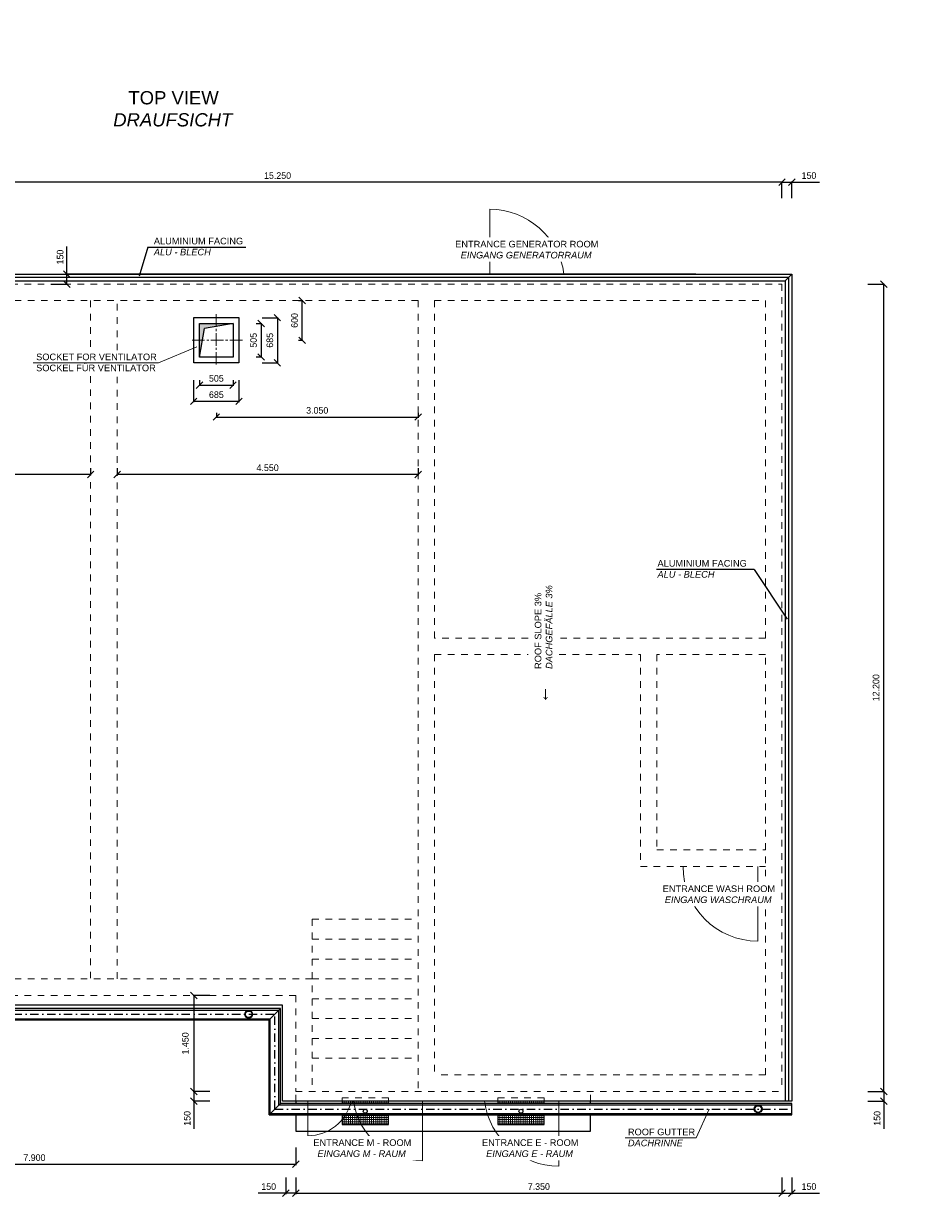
# Model space of a CAD drawing. Header units: millimetres. Extents: x -2065 to 128713, y -54195 to 32418.
# Tile 39 of 61: x 40539 to 54221, y -3039 to 14688. Entities that reach past the tile are written whole.
import ezdxf

# ---------------------------------------------------------------- set-up
doc = ezdxf.new("R2010")
doc.units = ezdxf.units.MM
for name, pattern in [('DASHDOT', [25.4, 12.7, -6.35, 0, -6.35]), ('JIS_02_1.0', [2, 1, -1]), ('MITTE2', [28.575, 19.05, -3.175, 3.175, -3.175])]:
    doc.linetypes.add(name, pattern=pattern)
doc.layers.add('Bemaßung', color=7, linetype='Continuous', lineweight=9)
doc.layers.add('Beschriftung', color=7, linetype='Continuous')
doc.layers.add('POL_Bema', color=7, linetype='Continuous')
doc.styles.add('LBB3.5M1000', font='isocp.shx', dxfattribs={"height": 3.5})
doc.dimstyles.new('DIN', dxfattribs={"dimtxt": 2.5, "dimasz": 2.5, "dimexe": 1.25, "dimexo": 0.625, "dimtad": 1, "dimtih": 1, "dimdec": 4, "dimdsep": 46, "dimlunit": 6, "dimtxsty": 'Standard', "dimcen": 2.5, "dimadec": 0, "dimazin": 0, "dimtfac": 1, "dimtdec": 4, "dimtmove": 0, "dimatfit": 3, "dimfxl": 0, "dimtvp": 1, "dimtolj": 1, "dimtzin": 0, "dimarcsym": 0})

# ---------------------------------------------------------------- blocks, each defined once
blk = doc.blocks.new('_Oblique')
at = {"layer": 'POL_Bema', "color": 0, "lineweight": -2}
blk.add_line((-0.5, -0.5), (0.5, 0.5), dxfattribs=at)
blk = doc.blocks.new('*D273')
at = {"layer": 'Bemaßung', "color": 0, "lineweight": -2, "transparency": 16777216}
for p, q in [((36755, 12050), (36755, 12302)), ((52005, 12289), (36755, 12289)), ((52005, 12050), (52005, 12302))]:
    blk.add_line(p, q, dxfattribs=at)
at = {"layer": 'DEFPOINTS', "color": 0, "transparency": 16777216}
for p in [(36755, 12289), (36755, 10750), (52005, 10750)]:
    blk.add_point(p, dxfattribs=at)
at = {"layer": 'Bemaßung', "color": 0, "lineweight": -2, "transparency": 16777216, "xscale": 100, "yscale": 100, "zscale": 100, "rotation": 180}
blk.add_blockref('_Oblique', (36755, 12289), dxfattribs=at)
at = {"layer": 'Bemaßung', "color": 0, "lineweight": -2, "transparency": 16777216, "xscale": 100, "yscale": 100, "zscale": 100}
blk.add_blockref('_Oblique', (52005, 12289), dxfattribs=at)
at = {"layer": 'Bemaßung', "color": 0, "transparency": 16777216, "insert": (44380, 12389), "char_height": 100, "attachment_point": 5}
blk.add_mtext('\\A1;15.250', dxfattribs=at)
blk = doc.blocks.new('*D274')
at = {"layer": 'Bemaßung', "color": 0, "lineweight": -2, "transparency": 16777216}
for p, q in [((53305, 10750), (53556, 10750)), ((53544, -1450), (53544, 10750)), ((53305, -1450), (53556, -1450))]:
    blk.add_line(p, q, dxfattribs=at)
at = {"layer": 'DEFPOINTS', "color": 0, "transparency": 16777216}
for p in [(52005, 10750), (53544, 10750), (52005, -1450)]:
    blk.add_point(p, dxfattribs=at)
at = {"layer": 'Bemaßung', "color": 0, "lineweight": -2, "transparency": 16777216, "xscale": 100, "yscale": 100, "zscale": 100}
for p, rotation in [((53544, 10750), 90), ((53544, -1450), 270)]:
    blk.add_blockref('_Oblique', p, dxfattribs=dict(at, rotation=rotation))
at = {"layer": 'Bemaßung', "color": 0, "transparency": 16777216, "insert": (53427, 4650), "char_height": 100, "attachment_point": 5, "rotation": 90}
blk.add_mtext('\\A1;12.200', dxfattribs=at)
blk = doc.blocks.new('*D275')
at = {"layer": 'Bemaßung', "color": 0, "lineweight": -2, "transparency": 16777216}
for p, q in [((44655, -2750), (44655, -3002)), ((52005, -2750), (52005, -3002)), ((44655, -2989), (52005, -2989))]:
    blk.add_line(p, q, dxfattribs=at)
at = {"layer": 'DEFPOINTS', "color": 0, "transparency": 16777216}
for p in [(44655, -1450), (52005, -1450), (52005, -2989)]:
    blk.add_point(p, dxfattribs=at)
at = {"layer": 'Bemaßung', "color": 0, "lineweight": -2, "transparency": 16777216, "xscale": 100, "yscale": 100, "zscale": 100, "rotation": 180}
blk.add_blockref('_Oblique', (44655, -2989), dxfattribs=at)
at = {"layer": 'Bemaßung', "color": 0, "lineweight": -2, "transparency": 16777216, "xscale": 100, "yscale": 100, "zscale": 100}
blk.add_blockref('_Oblique', (52005, -2989), dxfattribs=at)
at = {"layer": 'Bemaßung', "color": 0, "transparency": 16777216, "insert": (48330, -2889), "char_height": 100, "attachment_point": 5}
blk.add_mtext('\\A1;7.350', dxfattribs=at)
blk = doc.blocks.new('*D276')
at = {"layer": 'Bemaßung', "color": 0, "lineweight": -2, "transparency": 16777216}
for p, q in [((43355, 0), (43103, 0)), ((43115, 0), (43115, -1450)), ((43355, -1450), (43103, -1450))]:
    blk.add_line(p, q, dxfattribs=at)
at = {"layer": 'DEFPOINTS', "color": 0, "transparency": 16777216}
for p in [(44655, 0), (43115, -1450), (44655, -1450)]:
    blk.add_point(p, dxfattribs=at)
at = {"layer": 'Bemaßung', "color": 0, "lineweight": -2, "transparency": 16777216, "xscale": 100, "yscale": 100, "zscale": 100}
for p, rotation in [((43115, 0), 90), ((43115, -1450), 270)]:
    blk.add_blockref('_Oblique', p, dxfattribs=dict(at, rotation=rotation))
at = {"layer": 'Bemaßung', "color": 0, "transparency": 16777216, "insert": (42987, -725), "char_height": 100, "attachment_point": 5, "rotation": 90}
blk.add_mtext('\\A1;1.450', dxfattribs=at)
blk = doc.blocks.new('*D279')
at = {"layer": 'Bemaßung', "color": 0, "lineweight": -2, "transparency": 16777216}
for p, q in [((52005, 12050), (52005, 12302)), ((52005, 12289), (52155, 12289)), ((52155, 12050), (52155, 12302)), ((52155, 12289), (52571, 12289))]:
    blk.add_line(p, q, dxfattribs=at)
at = {"layer": 'DEFPOINTS', "color": 0, "transparency": 16777216}
for p in [(52155, 12289), (52005, 10750), (52155, 10750)]:
    blk.add_point(p, dxfattribs=at)
at = {"layer": 'Bemaßung', "color": 0, "lineweight": -2, "transparency": 16777216, "xscale": 100, "yscale": 100, "zscale": 100, "rotation": 180}
blk.add_blockref('_Oblique', (52005, 12289), dxfattribs=at)
at = {"layer": 'Bemaßung', "color": 0, "lineweight": -2, "transparency": 16777216, "xscale": 100, "yscale": 100, "zscale": 100}
blk.add_blockref('_Oblique', (52155, 12289), dxfattribs=at)
at = {"layer": 'Bemaßung', "color": 0, "transparency": 16777216, "insert": (52413, 12389), "char_height": 100, "attachment_point": 5}
blk.add_mtext('\\A1;150', dxfattribs=at)
blk = doc.blocks.new('*D280')
at = {"layer": 'Bemaßung', "color": 0, "lineweight": -2, "transparency": 16777216}
for p, q in [((41194, 10900), (41194, 11317)), ((50705, 10900), (41181, 10900)), ((41194, 10750), (41194, 10900)), ((40955, 10750), (41206, 10750))]:
    blk.add_line(p, q, dxfattribs=at)
at = {"layer": 'DEFPOINTS', "color": 0, "transparency": 16777216}
for p in [(41194, 10900), (52005, 10900), (39655, 10750)]:
    blk.add_point(p, dxfattribs=at)
at = {"layer": 'Bemaßung', "color": 0, "lineweight": -2, "transparency": 16777216, "xscale": 100, "yscale": 100, "zscale": 100}
for p, rotation in [((41194, 10900), 90), ((41194, 10750), 270)]:
    blk.add_blockref('_Oblique', p, dxfattribs=dict(at, rotation=rotation))
at = {"layer": 'Bemaßung', "color": 0, "transparency": 16777216, "insert": (41094, 11158), "char_height": 100, "attachment_point": 5, "rotation": 90}
blk.add_mtext('\\A1;150', dxfattribs=at)
blk = doc.blocks.new('*D281')
at = {"layer": 'Bemaßung', "color": 0, "lineweight": -2, "transparency": 16777216}
for p, q in [((53305, -1450), (53556, -1450)), ((53544, -1450), (53544, -1600)), ((53305, -1600), (53556, -1600)), ((53544, -1600), (53544, -2017))]:
    blk.add_line(p, q, dxfattribs=at)
at = {"layer": 'DEFPOINTS', "color": 0, "transparency": 16777216}
for p in [(52005, -1450), (52005, -1600), (53544, -1600)]:
    blk.add_point(p, dxfattribs=at)
at = {"layer": 'Bemaßung', "color": 0, "lineweight": -2, "transparency": 16777216, "xscale": 100, "yscale": 100, "zscale": 100}
for p, rotation in [((53544, -1450), 90), ((53544, -1600), 270)]:
    blk.add_blockref('_Oblique', p, dxfattribs=dict(at, rotation=rotation))
at = {"layer": 'Bemaßung', "color": 0, "transparency": 16777216, "insert": (53444, -1858), "char_height": 100, "attachment_point": 5, "rotation": 90}
blk.add_mtext('\\A1;150', dxfattribs=at)
blk = doc.blocks.new('*D282')
at = {"layer": 'Bemaßung', "color": 0, "lineweight": -2, "transparency": 16777216}
for p, q in [((52005, -2750), (52005, -3002)), ((52155, -2750), (52155, -3002)), ((52005, -2989), (52155, -2989)), ((52155, -2989), (52571, -2989))]:
    blk.add_line(p, q, dxfattribs=at)
at = {"layer": 'DEFPOINTS', "color": 0, "transparency": 16777216}
for p in [(52005, -1450), (52155, -1450), (52155, -2989)]:
    blk.add_point(p, dxfattribs=at)
at = {"layer": 'Bemaßung', "color": 0, "lineweight": -2, "transparency": 16777216, "xscale": 100, "yscale": 100, "zscale": 100, "rotation": 180}
blk.add_blockref('_Oblique', (52005, -2989), dxfattribs=at)
at = {"layer": 'Bemaßung', "color": 0, "lineweight": -2, "transparency": 16777216, "xscale": 100, "yscale": 100, "zscale": 100}
blk.add_blockref('_Oblique', (52155, -2989), dxfattribs=at)
at = {"layer": 'Bemaßung', "color": 0, "transparency": 16777216, "insert": (52413, -2889), "char_height": 100, "attachment_point": 5}
blk.add_mtext('\\A1;150', dxfattribs=at)
blk = doc.blocks.new('*D283')
at = {"layer": 'Bemaßung', "color": 0, "lineweight": -2, "transparency": 16777216}
for p, q in [((44505, -2750), (44505, -3002)), ((44655, -2750), (44655, -3002)), ((44505, -2989), (44088, -2989)), ((44655, -2989), (44505, -2989))]:
    blk.add_line(p, q, dxfattribs=at)
at = {"layer": 'DEFPOINTS', "color": 0, "transparency": 16777216}
for p in [(44505, -1450), (44655, -1450), (44505, -2989)]:
    blk.add_point(p, dxfattribs=at)
at = {"layer": 'Bemaßung', "color": 0, "lineweight": -2, "transparency": 16777216, "xscale": 100, "yscale": 100, "zscale": 100, "rotation": 180}
blk.add_blockref('_Oblique', (44505, -2989), dxfattribs=at)
at = {"layer": 'Bemaßung', "color": 0, "lineweight": -2, "transparency": 16777216, "xscale": 100, "yscale": 100, "zscale": 100}
blk.add_blockref('_Oblique', (44655, -2989), dxfattribs=at)
at = {"layer": 'Bemaßung', "color": 0, "transparency": 16777216, "insert": (44246, -2889), "char_height": 100, "attachment_point": 5}
blk.add_mtext('\\A1;150', dxfattribs=at)
blk = doc.blocks.new('*D284')
at = {"layer": 'Bemaßung', "color": 0, "lineweight": -2, "transparency": 16777216}
for p, q in [((43355, -1450), (43103, -1450)), ((43115, -1450), (43115, -1600)), ((43355, -1600), (43103, -1600)), ((43115, -1600), (43115, -2017))]:
    blk.add_line(p, q, dxfattribs=at)
at = {"layer": 'DEFPOINTS', "color": 0, "transparency": 16777216}
for p in [(44655, -1450), (43115, -1600), (44655, -1600)]:
    blk.add_point(p, dxfattribs=at)
at = {"layer": 'Bemaßung', "color": 0, "lineweight": -2, "transparency": 16777216, "xscale": 100, "yscale": 100, "zscale": 100}
for p, rotation in [((43115, -1450), 90), ((43115, -1600), 270)]:
    blk.add_blockref('_Oblique', p, dxfattribs=dict(at, rotation=rotation))
at = {"layer": 'Bemaßung', "color": 0, "transparency": 16777216, "insert": (43015, -1858), "char_height": 100, "attachment_point": 5, "rotation": 90}
blk.add_mtext('\\A1;150', dxfattribs=at)
blk = doc.blocks.new('*D285')
at = {"layer": 'Bemaßung', "color": 0, "lineweight": -2, "transparency": 16777216}
for p, q in [((43202, 9298), (43202, 9211)), ((43202, 9224), (43707, 9224)), ((43707, 9298), (43707, 9211))]:
    blk.add_line(p, q, dxfattribs=at)
at = {"layer": 'DEFPOINTS', "color": 0, "transparency": 16777216}
for p in [(43202, 9648), (43707, 9648), (43707, 9224)]:
    blk.add_point(p, dxfattribs=at)
at = {"layer": 'Bemaßung', "color": 0, "lineweight": -2, "transparency": 16777216, "xscale": 100, "yscale": 100, "zscale": 100, "rotation": 180}
blk.add_blockref('_Oblique', (43202, 9224), dxfattribs=at)
at = {"layer": 'Bemaßung', "color": 0, "lineweight": -2, "transparency": 16777216, "xscale": 100, "yscale": 100, "zscale": 100}
blk.add_blockref('_Oblique', (43707, 9224), dxfattribs=at)
at = {"layer": 'Bemaßung', "color": 0, "transparency": 16777216, "insert": (43455, 9324), "char_height": 100, "attachment_point": 5}
blk.add_mtext('\\A1;505', dxfattribs=at)
blk = doc.blocks.new('*D286')
at = {"layer": 'Bemaßung', "color": 0, "lineweight": -2, "transparency": 16777216}
for p, q in [((43112, 9298), (43112, 8965)), ((43797, 9298), (43797, 8965)), ((43112, 8978), (43797, 8978))]:
    blk.add_line(p, q, dxfattribs=at)
at = {"layer": 'DEFPOINTS', "color": 0, "transparency": 16777216}
for p in [(43112, 9648), (43797, 9648), (43797, 8978)]:
    blk.add_point(p, dxfattribs=at)
at = {"layer": 'Bemaßung', "color": 0, "lineweight": -2, "transparency": 16777216, "xscale": 100, "yscale": 100, "zscale": 100, "rotation": 180}
blk.add_blockref('_Oblique', (43112, 8978), dxfattribs=at)
at = {"layer": 'Bemaßung', "color": 0, "lineweight": -2, "transparency": 16777216, "xscale": 100, "yscale": 100, "zscale": 100}
blk.add_blockref('_Oblique', (43797, 8978), dxfattribs=at)
at = {"layer": 'Bemaßung', "color": 0, "transparency": 16777216, "insert": (43455, 9078), "char_height": 100, "attachment_point": 5}
blk.add_mtext('\\A1;685', dxfattribs=at)
blk = doc.blocks.new('*D287')
at = {"layer": 'Bemaßung', "color": 0, "lineweight": -2, "transparency": 16777216}
for p, q in [((44057, 10152), (44143, 10152)), ((44131, 10152), (44131, 9648)), ((44057, 9648), (44143, 9648))]:
    blk.add_line(p, q, dxfattribs=at)
at = {"layer": 'DEFPOINTS', "color": 0, "transparency": 16777216}
for p in [(43707, 10152), (43707, 9648), (44131, 9648)]:
    blk.add_point(p, dxfattribs=at)
at = {"layer": 'Bemaßung', "color": 0, "lineweight": -2, "transparency": 16777216, "xscale": 100, "yscale": 100, "zscale": 100}
for p, rotation in [((44131, 10152), 90), ((44131, 9648), 270)]:
    blk.add_blockref('_Oblique', p, dxfattribs=dict(at, rotation=rotation))
at = {"layer": 'Bemaßung', "color": 0, "transparency": 16777216, "insert": (44017, 9900), "char_height": 100, "attachment_point": 5, "rotation": 90}
blk.add_mtext('\\A1;505', dxfattribs=at)
blk = doc.blocks.new('*D288')
at = {"layer": 'Bemaßung', "color": 0, "lineweight": -2, "transparency": 16777216}
for p, q in [((44147, 10242), (44390, 10242)), ((44377, 10242), (44377, 9558)), ((44147, 9558), (44390, 9558))]:
    blk.add_line(p, q, dxfattribs=at)
at = {"layer": 'DEFPOINTS', "color": 0, "transparency": 16777216}
for p in [(43797, 10242), (43797, 9558), (44377, 9558)]:
    blk.add_point(p, dxfattribs=at)
at = {"layer": 'Bemaßung', "color": 0, "lineweight": -2, "transparency": 16777216, "xscale": 100, "yscale": 100, "zscale": 100}
for p, rotation in [((44377, 10242), 90), ((44377, 9558), 270)]:
    blk.add_blockref('_Oblique', p, dxfattribs=dict(at, rotation=rotation))
at = {"layer": 'Bemaßung', "color": 0, "transparency": 16777216, "insert": (44264, 9900), "char_height": 100, "attachment_point": 5, "rotation": 90}
blk.add_mtext('\\A1;685', dxfattribs=at)
blk = doc.blocks.new('*D289')
at = {"layer": 'Bemaßung', "color": 0, "lineweight": -2, "transparency": 16777216}
for p, q in [((44699, 10500), (44763, 10500)), ((44751, 9900), (44751, 10500)), ((44699, 9900), (44763, 9900))]:
    blk.add_line(p, q, dxfattribs=at)
at = {"layer": 'DEFPOINTS', "color": 0, "transparency": 16777216}
for p in [(43849, 10500), (44751, 10500), (43849, 9900)]:
    blk.add_point(p, dxfattribs=at)
at = {"layer": 'Bemaßung', "color": 0, "lineweight": -2, "transparency": 16777216, "xscale": 100, "yscale": 100, "zscale": 100}
for p, rotation in [((44751, 10500), 90), ((44751, 9900), 270)]:
    blk.add_blockref('_Oblique', p, dxfattribs=dict(at, rotation=rotation))
at = {"layer": 'Bemaßung', "color": 0, "transparency": 16777216, "insert": (44637, 10200), "char_height": 100, "attachment_point": 5, "rotation": 90}
blk.add_mtext('\\A1;600', dxfattribs=at)
blk = doc.blocks.new('*D290')
at = {"layer": 'Bemaßung', "color": 0, "lineweight": -2, "transparency": 16777216}
for p, q in [((43455, 8806), (43455, 8728)), ((43455, 8741), (46505, 8741)), ((46505, 8806), (46505, 8728))]:
    blk.add_line(p, q, dxfattribs=at)
at = {"layer": 'DEFPOINTS', "color": 0, "transparency": 16777216}
for p in [(43455, 9506), (46505, 9506), (46505, 8741)]:
    blk.add_point(p, dxfattribs=at)
at = {"layer": 'Bemaßung', "color": 0, "lineweight": -2, "transparency": 16777216, "xscale": 100, "yscale": 100, "zscale": 100, "rotation": 180}
blk.add_blockref('_Oblique', (43455, 8741), dxfattribs=at)
at = {"layer": 'Bemaßung', "color": 0, "lineweight": -2, "transparency": 16777216, "xscale": 100, "yscale": 100, "zscale": 100}
blk.add_blockref('_Oblique', (46505, 8741), dxfattribs=at)
at = {"layer": 'Bemaßung', "color": 0, "transparency": 16777216, "insert": (44980, 8841), "char_height": 100, "attachment_point": 5}
blk.add_mtext('\\A1;3.050', dxfattribs=at)
blk = doc.blocks.new('*D291')
at = {"layer": 'Bemaßung', "color": 0, "lineweight": -2, "transparency": 16777216}
for p, q in [((36755, -2300), (36755, -2564)), ((44655, -2300), (44655, -2564)), ((36755, -2552), (44655, -2552))]:
    blk.add_line(p, q, dxfattribs=at)
at = {"layer": 'DEFPOINTS', "color": 0, "transparency": 16777216}
for p in [(36755, 0), (44655, 0), (44655, -2552)]:
    blk.add_point(p, dxfattribs=at)
at = {"layer": 'Bemaßung', "color": 0, "lineweight": -2, "transparency": 16777216, "xscale": 100, "yscale": 100, "zscale": 100, "rotation": 180}
blk.add_blockref('_Oblique', (36755, -2552), dxfattribs=at)
at = {"layer": 'Bemaßung', "color": 0, "lineweight": -2, "transparency": 16777216, "xscale": 100, "yscale": 100, "zscale": 100}
blk.add_blockref('_Oblique', (44655, -2552), dxfattribs=at)
at = {"layer": 'Bemaßung', "color": 0, "transparency": 16777216, "insert": (40705, -2452), "char_height": 100, "attachment_point": 5}
blk.add_mtext('\\A1;7.900', dxfattribs=at)
blk = doc.blocks.new('*D379')
at = {"layer": 'Bemaßung', "color": 0, "lineweight": -2, "transparency": 16777216}
for p, q in [((37005, 7967), (37005, 7861)), ((41555, 7874), (37005, 7874)), ((41555, 7967), (41555, 7861))]:
    blk.add_line(p, q, dxfattribs=at)
at = {"layer": 'DEFPOINTS', "color": 0, "transparency": 16777216}
for p in [(37005, 8067), (41555, 8067), (37005, 7874)]:
    blk.add_point(p, dxfattribs=at)
at = {"layer": 'Bemaßung', "color": 0, "lineweight": -2, "transparency": 16777216, "xscale": 100, "yscale": 100, "zscale": 100, "rotation": 180}
blk.add_blockref('_Oblique', (37005, 7874), dxfattribs=at)
at = {"layer": 'Bemaßung', "color": 0, "lineweight": -2, "transparency": 16777216, "xscale": 100, "yscale": 100, "zscale": 100}
blk.add_blockref('_Oblique', (41555, 7874), dxfattribs=at)
at = {"layer": 'Bemaßung', "color": 0, "transparency": 16777216, "insert": (39280, 7974), "char_height": 100, "attachment_point": 5}
blk.add_mtext('\\A1;4.550', dxfattribs=at)
blk = doc.blocks.new('*D380')
at = {"layer": 'Bemaßung', "color": 0, "lineweight": -2, "transparency": 16777216}
for p, q in [((41955, 7967), (41955, 7861)), ((46505, 7874), (41955, 7874)), ((46505, 7967), (46505, 7861))]:
    blk.add_line(p, q, dxfattribs=at)
at = {"layer": 'DEFPOINTS', "color": 0, "transparency": 16777216}
for p in [(41955, 8067), (46505, 8067), (41955, 7874)]:
    blk.add_point(p, dxfattribs=at)
at = {"layer": 'Bemaßung', "color": 0, "lineweight": -2, "transparency": 16777216, "xscale": 100, "yscale": 100, "zscale": 100, "rotation": 180}
blk.add_blockref('_Oblique', (41955, 7874), dxfattribs=at)
at = {"layer": 'Bemaßung', "color": 0, "lineweight": -2, "transparency": 16777216, "xscale": 100, "yscale": 100, "zscale": 100}
blk.add_blockref('_Oblique', (46505, 7874), dxfattribs=at)
at = {"layer": 'Bemaßung', "color": 0, "transparency": 16777216, "insert": (44230, 7974), "char_height": 100, "attachment_point": 5}
blk.add_mtext('\\A1;4.550', dxfattribs=at)

msp = doc.modelspace()

# ---------------------------------------------------------------- hatches: boundary and pattern name
h = msp.add_hatch(color=256)
h.dxf.hatch_style = 1
h.paths.add_polyline_path([(43707.16886, 10152.5), (43454.66886, 10152.5), (43454.66886, 10107.97744)])
h.paths.add_polyline_path([(43454.66886, 10152.5), (43202.16886, 10152.5), (43202.16886, 9900), (43246.69142, 9900), (43277.86645, 10076.8024), (43454.66886, 10107.97744)])
h.paths.add_polyline_path([(43246.69142, 9900), (43202.16886, 9900), (43202.16886, 9647.5)])
at = {"lineweight": 13}
h = msp.add_hatch(dxfattribs=at)
h.set_pattern_fill('ANSI37', color=256, scale=10, angle=45)
h.set_pattern_definition([(90, (45704.67, -1750), (-31.75, 5e-15), []), (180, (45704.67, -1750), (-5e-15, -31.75), [])])
h.paths.add_polyline_path([(46054.66886, -1802.66597), (45354.66886, -1802.66597), (45354.66886, -1950), (46054.66886, -1950)])
h.paths.add_polyline_path([(45354.66886, -1631.31029), (46054.66886, -1631.31029), (46054.66886, -1600), (45354.66886, -1600)])
h = msp.add_hatch(dxfattribs=at)
h.set_pattern_fill('ANSI37', color=256, scale=10, angle=45)
h.set_pattern_definition([(90, (48059.67, -1750), (-31.75, 5e-15), []), (180, (48059.67, -1750), (-5e-15, -31.75), [])])
h.paths.add_polyline_path([(48409.66886, -1802.66597), (47709.66886, -1802.66597), (47709.66886, -1950), (48409.66886, -1950)])
h.paths.add_polyline_path([(47709.66886, -1631.31029), (48409.66886, -1631.31029), (48409.66886, -1600), (47709.66886, -1600)])

# ---------------------------------------------------------------- linework, layer by layer
at = {"color": 251, "lineweight": 5}
for p, q in [((47589.66886, 10900), (47589.66886, 11880)), ((51639.66886, 1950), (51639.66886, 820)), ((44839.66886, -1600), (44839.66886, -2120)), ((46569.66886, -1600), (46569.66886, -2500)), ((48629.66886, -1600), (48629.66886, -2580))]:
    msp.add_line(p, q, dxfattribs=at)
for p, q in [((36604.66886, 10900), (52154.66886, 10900)), ((52104.66886, 10850), (36654.66886, 10850)), ((52104.66886, 10850), (52104.66886, -1600)), ((52154.66886, 10900), (52154.66886, -1600)), ((36704.66886, 10800), (52054.66886, 10800)), ((52054.66886, 10800), (52054.66886, -1600)), ((43707.16886, 10152.5), (43277.86645, 10076.8024)), ((43202.16886, 9647.5), (43277.86645, 10076.8024)), ((44454.66886, -149.70205), (36604.66886, -149.70205)), ((44454.66886, -1600), (44454.66886, -149.70205)), ((36604.66886, -224.03534), (44399.03265, -224.03534)), ((36604.66886, -354.42107), (44268.64692, -354.42107)), ((44252.00289, -371.0651), (44423.35856, -199.70943)), ((44268.64692, -1786.02193), (44268.64692, -354.42107)), ((44399.03265, -1655.63621), (44399.03265, -224.03534)), ((44423.35856, -1631.31029), (44423.35856, -199.70943)), ((44252.00289, -1802.66597), (44252.00289, -371.0651)), ((44423.35856, -1631.31029), (44252.00289, -1802.66597)), ((44399.03265, -1655.63621), (52154.66886, -1655.63621)), ((52154.66886, -1600), (44454.66886, -1600)), ((52054.66886, -1600), (44604.66886, -1600)), ((44654.66886, -1600), (44654.66886, -1631.31029)), ((49109.66886, -1631.31029), (49109.66886, -1600)), ((44268.64692, -1786.02193), (52154.66886, -1786.02193)), ((44654.66886, -1802.66597), (44654.66886, -2050)), ((49109.66886, -2050), (49109.66886, -1802.66597)), ((44654.66886, -2050), (49109.66886, -2050))]:
    msp.add_line(p, q)
at = {"linetype": 'JIS_02_1.0', "lineweight": 18, "ltscale": 100}
for p, q in [((36754.66886, 10750), (52004.66886, 10750)), ((52004.66886, 10750), (52004.66886, -1450)), ((37004.66886, 10500), (46504.66886, 10500)), ((41554.66886, 10500), (41554.66886, 9749.11905)), ((41954.66886, 9749.11905), (41954.66886, 10500)), ((46504.66886, 10500), (46504.66886, -1450)), ((46754.66886, 10500), (46754.66886, 5400)), ((46754.66886, 10500), (51754.66886, 10500)), ((51754.66886, 10500), (51754.66886, 5400)), ((41554.66886, 9358.73579), (41554.66886, 250)), ((41954.66886, 250), (41954.66886, 9358.73579)), ((48167.48914, 5400), (46754.66886, 5400)), ((51754.66886, 5400), (48638.03786, 5400)), ((46754.66886, 5150), (48167.48914, 5150)), ((46754.66886, 5150), (46754.66886, -1200)), ((48638.03786, 5150), (49864.66886, 5150)), ((49864.66886, 5150), (49864.66886, 1950)), ((51754.66886, 5150), (50114.66886, 5150)), ((50114.66886, 5150), (50114.66886, 2200)), ((51754.66886, -1200), (51754.66886, 5150)), ((50114.66886, 2200), (51754.66886, 2200)), ((49864.66886, 1950), (51754.66886, 1950)), ((44904.66886, 1150), (44904.66886, -1450)), ((44904.66886, 1150), (46504.66886, 1150)), ((44904.66886, 850), (46504.66886, 850)), ((44904.66886, 550), (46504.66886, 550)), ((37004.66886, 250), (44904.66886, 250)), ((44904.66886, 250), (46504.66886, 250)), ((36754.66886, 0), (44654.66886, 0)), ((44654.66886, 0), (44654.66886, -1450)), ((44904.66886, -50), (46504.66886, -50)), ((44904.66886, -350), (46504.66886, -350)), ((44904.66886, -650), (46504.66886, -650)), ((44904.66886, -950), (46504.66886, -950)), ((51754.66886, -1200), (46754.66886, -1200)), ((44654.66886, -1450), (52004.66886, -1450)), ((44654.66886, -1600), (44654.66886, -1450)), ((45354.66886, -1600), (45354.66886, -1550)), ((45354.66886, -1550), (46054.66886, -1550)), ((46054.66886, -1550), (46054.66886, -1600)), ((47709.66886, -1600), (47709.66886, -1550)), ((47709.66886, -1550), (48409.66886, -1550)), ((48409.66886, -1550), (48409.66886, -1600)), ((49109.66886, -1600), (49109.66886, -1450))]:
    msp.add_line(p, q, dxfattribs=at)
at = {"linetype": 'MITTE2', "lineweight": 18, "ltscale": 10}
for p, q in [((43454.66886, 10294.43684), (43454.66886, 9505.56316)), ((43849.10569, 9900), (43060.23202, 9900))]:
    msp.add_line(p, q, dxfattribs=at)
at = {"linetype": 'DASHDOT', "ltscale": 10}
for p, q in [((36576.35806, -285.38727), (44337.68072, -285.38727)), ((44337.68072, -1716.98813), (44337.68072, -285.38727)), ((44337.68072, -1716.98813), (52193.69643, -1716.98813))]:
    msp.add_line(p, q, dxfattribs=at)
for points in [[(43112.16886, 10242.5), (43797.16886, 10242.5), (43797.16886, 9557.5), (43112.16886, 9557.5)], [(43202.16886, 10152.5), (43707.16886, 10152.5), (43707.16886, 9647.5), (43202.16886, 9647.5)]]:
    msp.add_lwpolyline(points, close=True)
for points in [[(44423.35856, -199.70943), (36604.66886, -199.70943), (36604.66886, -371.0651), (44252.00289, -371.0651)], [(44252.00289, -1802.66597), (52154.66886, -1802.66597), (52154.66886, -1631.31029), (44423.35856, -1631.31029)], [(45354.66886, -1600), (45354.66886, -1631.31029)], [(46054.66886, -1631.31029), (46054.66886, -1600)], [(47709.66886, -1600), (47709.66886, -1631.31029)], [(48409.66886, -1631.31029), (48409.66886, -1600)], [(45354.66886, -1802.66597), (45354.66886, -1950), (46054.66886, -1950), (46054.66886, -1802.66597)], [(47709.66886, -1802.66597), (47709.66886, -1950), (48409.66886, -1950), (48409.66886, -1802.66597)]]:
    msp.add_lwpolyline(points)
for centre, radius in [((43944.07811, -285.38727), 58.97615), ((43944.07811, -285.38727), 50), ((45704.66886, -1750), 30.15), ((48059.66886, -1750), 30.15), ((51644.07811, -1716.98813), 58.97615), ((51644.07811, -1716.98813), 50)]:
    msp.add_circle(centre, radius)
at = {"color": 251, "lineweight": 5}
for centre, radius, start, end in [((47589.66886, 10750), 1130, 7.628149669, 90), ((51639.66886, 1950), 1130, 180, 270), ((44839.66886, -1450), 670, 270, 347.062938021), ((46569.66886, -1450), 1050, 188.213210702, 270), ((48629.66886, -1450), 1130, 187.628149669, 270)]:
    msp.add_arc(centre, radius, start, end, dxfattribs=at)
at = {"layer": 'Beschriftung', "lineweight": 5}
for p, q in [((42581.08431, 9558.78849), (43158.21204, 9799.35024)), ((40688.36654, 9558.78849), (42581.08431, 9558.78849))]:
    msp.add_line(p, q, dxfattribs=at)
at = {"layer": 'Beschriftung'}
for q in [(50107.20226, 6435.72397), (52081.94669, 5685.12213)]:
    msp.add_line((51586.22521, 6435.72397), q, dxfattribs=at)

# ---------------------------------------------------------------- texts
at = {"color": 251, "lineweight": 5, "insert": (14925, -626.7036), "char_height": 100, "attachment_point": 1, "style": 'LBB3.5M1000'}
msp.add_mtext_dynamic_manual_height_columns('\\pi615.31;{\\fArial|b0|i0|c0|p34;DESK\\P\\pi288.71;SCHREIBTISCH}', width=1600, gutter_width=17.5, heights=[0], dxfattribs=at)
at = {"layer": 'Beschriftung', "attachment_point": 1, "style": 'LBB3.5M1000'}
for s, width, insert, char_height in [('\\pi94.352;{\\fArial|b0|i0|c0|p34;GROUND PLAN\\P\\pi274.78;\\fArial|b0|i1|c0|p34;GRUNDRISS}', 2200.1645238, (5399.52643, 14684.6482), 200), ('\\pi421.91;{\\fArial|b0|i0|c0|p34;TOP VIEW\\P\\pi192.85;\\fArial|b0|i1|c0|p34;DRAUFSICHT}', 2200.1645238, (41703.25882, 13665.6445), 200), ('{\\fArial|b0|i0|c0|p34;SOCKET FOR VENTILATOR\\PSOCKEL FÜR VENTILATOR}', 2471.4058999, (40730.93166, 9699.49159), 100), ('{\\fArial|b0|i0|c0|p34;ALUMINIUM FACING\\P\\fArial|b0|i1|c0|p34;ALU - BLECH}', 1395.2763858, (50123.50975, 6580.05362), 100)]:
    msp.add_mtext_dynamic_manual_height_columns(s, width=width, gutter_width=17.5, heights=[0], dxfattribs=dict(at, insert=insert, char_height=char_height))
at = {"layer": 'Beschriftung', "attachment_point": 1, "rotation": 90, "style": 'LBB3.5M1000'}
for s, width, insert, char_height in [('{\\fArial|b0|i0|c0|p34;ROOF SLOPE 3%\\P\\fArial|b0|i1|c0|p34;DACHGEFÄLLE 3%}', 1394.523492, (48267.98175, 4933.49479), 100), ('{\\fArial|b0|i0|c134|p34;←}', 295.0734938, (48279.53567, 4407.46419), 200)]:
    msp.add_mtext_dynamic_manual_height_columns(s, width=width, gutter_width=17.5, heights=[0], dxfattribs=dict(at, insert=insert, char_height=char_height))

# ---------------------------------------------------------------- dimensions: what is measured, and where the dimension line sits
at = {"layer": 'Bemaßung'}
for base, p1, p2, override, picture, middle in [((36754.66886, 12289.19254), (52004.66886, 10750), (36754.66886, 10750), {"dimscale": 10, "dimtxt": 10, "dimasz": 10, "dimexo": 130, "dimgap": 5, "dimdec": 2, "dimblk1": 'Oblique', "dimblk2": 'Oblique', "dimsah": 1, "dimtdec": 2, "dimtmove": 2}, '*D273', (44379.66886, 12389.19254)), ((52154.66886, 12289.19254), (52004.66886, 10750), (52154.66886, 10750), {"dimscale": 10, "dimtxt": 10, "dimasz": 10, "dimexo": 130, "dimgap": 5, "dimdec": 2, "dimblk1": 'Oblique', "dimblk2": 'Oblique', "dimsah": 1, "dimtdec": 2}, '*D279', (52413.00219, 12389.19254)), ((43797.16886, 8977.64857), (43112.16886, 9647.5), (43797.16886, 9647.5), {"dimscale": 10, "dimtxt": 10, "dimasz": 10, "dimexo": 35, "dimgap": 5, "dimdec": 2, "dimblk1": 'Oblique', "dimblk2": 'Oblique', "dimsah": 1, "dimtdec": 2, "dimtmove": 2}, '*D286', (43454.66886, 9077.64857)), ((43707.16886, 9223.79626), (43202.16886, 9647.5), (43707.16886, 9647.5), {"dimscale": 10, "dimtxt": 10, "dimasz": 10, "dimexo": 35, "dimgap": 5, "dimdec": 2, "dimblk1": 'Oblique', "dimblk2": 'Oblique', "dimsah": 1, "dimtdec": 2, "dimtmove": 2}, '*D285', (43454.66886, 9323.79626)), ((46504.66886, 8740.65953), (43454.66886, 9505.56316), (46504.66886, 9505.56316), {"dimscale": 10, "dimtxt": 10, "dimasz": 10, "dimexo": 70, "dimgap": 5, "dimdec": 2, "dimblk1": 'Oblique', "dimblk2": 'Oblique', "dimsah": 1, "dimtdec": 2, "dimtmove": 2}, '*D290', (44979.66886, 8840.65953)), ((37004.66886, 7873.89538), (41554.66886, 8067.19171), (37004.66886, 8067.19171), {"dimscale": 10, "dimtxt": 10, "dimasz": 10, "dimexo": 10, "dimgap": 5, "dimdec": 2, "dimblk1": 'Oblique', "dimblk2": 'Oblique', "dimsah": 1, "dimtdec": 2, "dimtmove": 2}, '*D379', (39279.66886, 7973.89538)), ((41954.66886, 7873.89538), (46504.66886, 8067.19171), (41954.66886, 8067.19171), {"dimscale": 10, "dimtxt": 10, "dimasz": 10, "dimexo": 10, "dimgap": 5, "dimdec": 2, "dimblk1": 'Oblique', "dimblk2": 'Oblique', "dimsah": 1, "dimtdec": 2, "dimtmove": 2}, '*D380', (44229.66886, 7973.89538)), ((44654.66886, -2551.76398), (36754.66886, 0), (44654.66886, 0), {"dimscale": 10, "dimtxt": 10, "dimasz": 10, "dimexo": 230, "dimgap": 5, "dimdec": 2, "dimblk1": 'Oblique', "dimblk2": 'Oblique', "dimsah": 1, "dimtdec": 2, "dimtmove": 2}, '*D291', (40704.66886, -2451.76398)), ((44504.66886, -2989.19254), (44654.66886, -1450), (44504.66886, -1450), {"dimscale": 10, "dimtxt": 10, "dimasz": 10, "dimexo": 130, "dimgap": 5, "dimdec": 2, "dimblk1": 'Oblique', "dimblk2": 'Oblique', "dimsah": 1, "dimtdec": 2}, '*D283', (44246.33552, -2889.19254)), ((52004.66886, -2989.19254), (44654.66886, -1450), (52004.66886, -1450), {"dimscale": 10, "dimtxt": 10, "dimasz": 10, "dimexo": 130, "dimgap": 5, "dimdec": 2, "dimblk1": 'Oblique', "dimblk2": 'Oblique', "dimsah": 1, "dimtdec": 2, "dimtmove": 2}, '*D275', (48329.66886, -2889.19254)), ((52154.66886, -2989.19254), (52004.66886, -1450), (52154.66886, -1450), {"dimscale": 10, "dimtxt": 10, "dimasz": 10, "dimexo": 130, "dimgap": 5, "dimdec": 2, "dimblk1": 'Oblique', "dimblk2": 'Oblique', "dimsah": 1, "dimtdec": 2}, '*D282', (52413.00219, -2889.19254))]:
    dim = msp.add_linear_dim(base=base, p1=p1, p2=p2, dimstyle='DIN', override=override, dxfattribs=at)
    dim.commit()
    dim.dimension.update_dxf_attribs({"geometry": picture, "text_midpoint": middle})
for base, p1, p2, picture, middle in [((41193.86139, 10900), (39654.66886, 10750), (52004.66886, 10900), '*D280', (41093.86139, 11158.33333)), ((43115.47632, -1600), (44654.66886, -1450), (44654.66886, -1600), '*D284', (43015.47632, -1858.33333)), ((53543.86139, -1600), (52004.66886, -1450), (52004.66886, -1600), '*D281', (53443.86139, -1858.33333))]:
    dim = msp.add_linear_dim(base=base, p1=p1, p2=p2, angle=90, dimstyle='DIN', override={"dimscale": 10, "dimtxt": 10, "dimasz": 10, "dimexo": 130, "dimgap": 5, "dimdec": 2, "dimblk1": 'Oblique', "dimblk2": 'Oblique', "dimsah": 1, "dimtdec": 2}, dxfattribs=at)
    dim.commit()
    dim.dimension.update_dxf_attribs({"geometry": picture, "text_midpoint": middle})
for base, p1, p2, override, picture, middle in [((53543.86139, 10750), (52004.66886, -1450), (52004.66886, 10750), {"dimscale": 10, "dimtxt": 10, "dimasz": 10, "dimexo": 130, "dimgap": 5, "dimdec": 2, "dimblk1": 'Oblique', "dimblk2": 'Oblique', "dimsah": 1, "dimtdec": 2, "dimtmove": 2}, '*D274', (53427.0924, 4650)), ((44750.5604, 10500), (43849.10569, 9900), (43849.10569, 10500), {"dimscale": 10, "dimtxt": 10, "dimasz": 10, "dimexo": 85, "dimgap": 5, "dimdec": 2, "dimblk1": 'Oblique', "dimblk2": 'Oblique', "dimsah": 1, "dimtdec": 2, "dimtmove": 2}, '*D289', (44636.92864, 10200)), ((44377.02029, 9557.5), (43797.16886, 10242.5), (43797.16886, 9557.5), {"dimscale": 10, "dimtxt": 10, "dimasz": 10, "dimexo": 35, "dimgap": 5, "dimdec": 2, "dimblk1": 'Oblique', "dimblk2": 'Oblique', "dimsah": 1, "dimtdec": 2, "dimtmove": 2}, '*D288', (44263.93654, 9900)), ((44130.8726, 9647.5), (43707.16886, 10152.5), (43707.16886, 9647.5), {"dimscale": 10, "dimtxt": 10, "dimasz": 10, "dimexo": 35, "dimgap": 5, "dimdec": 2, "dimblk1": 'Oblique', "dimblk2": 'Oblique', "dimsah": 1, "dimtdec": 2, "dimtmove": 2}, '*D287', (44016.69115, 9900)), ((43115.47632, -1450), (44654.66886, 0), (44654.66886, -1450), {"dimscale": 10, "dimtxt": 10, "dimasz": 10, "dimexo": 130, "dimgap": 5, "dimdec": 2, "dimblk1": 'Oblique', "dimblk2": 'Oblique', "dimsah": 1, "dimtdec": 2, "dimtmove": 2}, '*D276', (42987.26001, -725))]:
    dim = msp.add_linear_dim(base=base, p1=p1, p2=p2, angle=90, dimstyle='DIN', override=override, dxfattribs=at)
    dim.commit()
    dim.dimension.update_dxf_attribs({"geometry": picture, "text_midpoint": middle, "dimtype": 160})

# ---------------------------------------------------------------- next in the draw order: texts
at = {"layer": 'Beschriftung', "char_height": 100, "attachment_point": 1, "style": 'LBB3.5M1000', "bg_fill": 3, "box_fill_scale": 1.5, "bg_fill_color": 256, "bg_fill_transparency": 0}
for s, width, insert in [('\\pi24.171;{\\fArial|b0|i0|c0|p34;EMERGENCY EXIT\\P\\pi149.58;\\fArial|b0|i1|c0|p34;NOTAUSGANG}', 1284.222068, (38025.21076, 11403.85835)), ('\\pi29.001;{\\fArial|b0|i0|c0|p34;ENTRANCE WASH ROOM\\P\\pi61.266;\\fArial|b0|i1|c0|p34;EINGANG WASCHRAUM}', 1736.1062222, (50172.54392, 1662.17726)), ('\\pi61.77;{\\fArial|b0|i0|c0|p34;ENTRANCE M - ROOM\\P\\pi125.07;\\fArial|b0|i1|c0|p34;EINGANG M - RAUM}', 1584.2499474, (44858.48322, -2174.53137))]:
    msp.add_mtext_dynamic_manual_height_columns(s, width=width, gutter_width=17.5, heights=[0], dxfattribs=dict(at, insert=insert))

# ---------------------------------------------------------------- next in the draw order: linework, layer by layer
at = {"layer": 'Beschriftung'}
for q in [(42290.72587, 10870.45664), (43898.43319, 11305.68473)]:
    msp.add_line((42419.41024, 11305.68473), q, dxfattribs=at)

# ---------------------------------------------------------------- next in the draw order: texts
at = {"layer": 'Beschriftung', "insert": (42510.13386, 11450.01438), "char_height": 100, "attachment_point": 1, "style": 'LBB3.5M1000'}
msp.add_mtext_dynamic_manual_height_columns('{\\fArial|b0|i0|c0|p34;ALUMINIUM FACING\\P\\fArial|b0|i1|c0|p34;ALU - BLECH}', width=1395.2763858, gutter_width=17.5, heights=[0], dxfattribs=at)
at = {"layer": 'Beschriftung', "char_height": 100, "attachment_point": 1, "style": 'LBB3.5M1000', "bg_fill": 3, "box_fill_scale": 1.5, "bg_fill_color": 256, "bg_fill_transparency": 0}
for s, width, insert in [('\\pi33.068;{\\fArial|b0|i0|c0|p34;ENTRANCE GENERATOR ROOM\\P\\pi115.78;\\fArial|b0|i1|c0|p34;EINGANG GENERATORRAUM}', 2209.9974041, (47032.0346, 11403.85835)), ('\\pi73.366;{\\fArial|b0|i0|c0|p34;ENTRANCE E - ROOM\\P\\pi136.67;\\fArial|b0|i1|c0|p34;EINGANG E - RAUM}', 1584.2499474, (47396.78141, -2174.53137))]:
    msp.add_mtext_dynamic_manual_height_columns(s, width=width, gutter_width=17.5, heights=[0], dxfattribs=dict(at, insert=insert))

# ---------------------------------------------------------------- next in the draw order: linework, layer by layer
msp.add_line((52054.66886, 10800), (52154.66886, 10900))
at = {"layer": 'Beschriftung', "lineweight": 5}
for p, q in [((50706.46564, -2153.99691), (50902.63436, -1719.2628)), ((49633.61334, -2153.99691), (50706.46564, -2153.99691))]:
    msp.add_line(p, q, dxfattribs=at)

# ---------------------------------------------------------------- next in the draw order: texts
at = {"layer": 'Beschriftung', "insert": (49676.17845, -2013.29381), "char_height": 100, "attachment_point": 1, "style": 'LBB3.5M1000'}
msp.add_mtext_dynamic_manual_height_columns('{\\fArial|b0|i0|c0|p34;ROOF GUTTER\\P\\fArial|b0|i1|c0|p34;DACHRINNE}', width=2471.4058999, gutter_width=17.5, heights=[0], dxfattribs=at)

doc.saveas('drawing.dxf')
